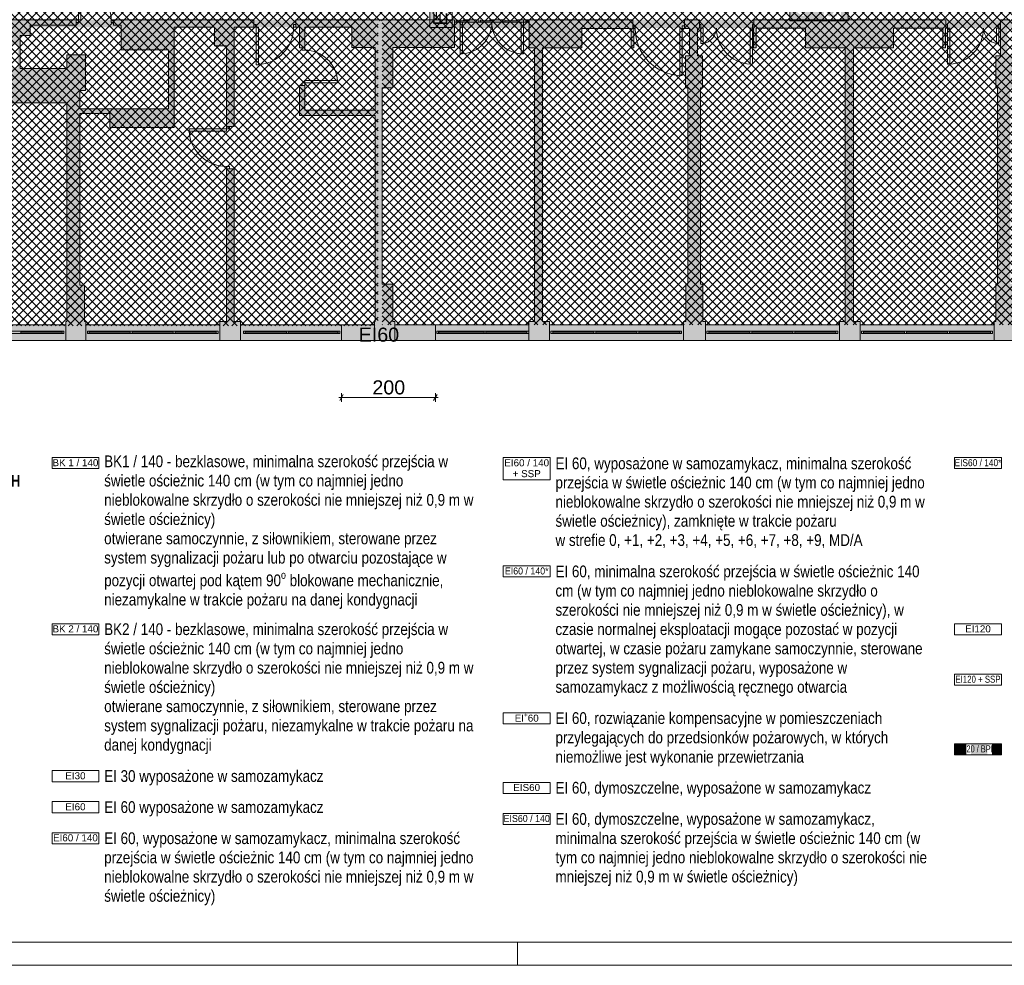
# Paper-space layout 'AP-07 STREFY POŻAROWE I EWAKUACJA - PIĘTRO 5' of a CAD drawing. Header units: millimetres. Extents: x 0 to 594, y 0 to 450.
# Tile 2 of 14: x 128 to 338, y 0 to 202. Entities that reach past the tile are written whole.
import ezdxf
from ezdxf.xclip import XClip

# ---------------------------------------------------------------- set-up
doc = ezdxf.new("R2010")
doc.units = ezdxf.units.MM
doc.header["$MEASUREMENT"] = 0
doc.header["$XCLIPFRAME"] = 0
doc.linetypes.add('PRZERYWANA', pattern=[5.64444, 2.82222, -2.82222])
for name, color, linetype, lineweight in [('A_Arkusz_Nr_pióra__1', 7, 'Continuous', 20), ('A_ewakuacja_Nr_pióra__4', 94, 'Continuous', 18), ('A_niewidoczne_Nr_pióra__1', 7, 'Continuous', 20), ('A_podkład_Nr_pióra__2', 8, 'Continuous', 13), ('A_ppoż proj_Nr_pióra__1', 7, 'Continuous', 20), ('A_ppoż proj_Nr_pióra__3', 30, 'Continuous', 13), ('A_ppoż proj_Nr_pióra__81', 2, 'Continuous', 5)]:
    doc.layers.add(name, color=color, linetype=linetype, lineweight=lineweight)
for name, color, linetype, lineweight, true_color in [('A_Arkusz_Nr_pióra__237', 7, 'Continuous', 5, 0x343434), ('A_ewakuacja_Nr_pióra__104', 7, 'Continuous', 5, 0x006532), ('A_podkład_Nr_pióra__254', 7, 'Continuous', 5, 0xfdfdfd), ('A_ppoż proj_Nr_pióra__21', 7, 'Continuous', 5, 0xfe9865), ('A_ppoż proj_Nr_pióra__70', 7, 'Continuous', 5, 0x65fe00), ('A_ppoż proj_Nr_pióra__71', 7, 'Continuous', 5, 0xcbfe65), ('A_wymiary_Nr_pióra__102', 7, 'Continuous', 5, 0x009832), ('A_wymiary_Nr_pióra__70', 7, 'Continuous', 5, 0x65fe00)]:
    doc.layers.add(name, color=color, linetype=linetype, lineweight=lineweight, true_color=true_color)
doc.layers.add('A_podrys', color=7, linetype='Continuous')
doc.styles.add('STYL_AUTOMATYCZNY_1', font='arial.ttf')
doc.styles.add('STYL_AUTOMATYCZNY_2', font='ARIALN.TTF')
doc.styles.add('STYL_AUTOMATYCZNY_4', font='arial.ttf')
doc.styles.add('STYL_AUTOMATYCZNY_5', font='ARIALN.TTF')
doc.styles.add('STYL_AUTOMATYCZNY_6', font='arial.ttf', dxfattribs={"width": 0.9})
doc.styles.add('STYL_AUTOMATYCZNY_7', font='arial.ttf', dxfattribs={"width": 0.75})
doc.styles.add('STYL_AUTOMATYCZNY_8', font='arial.ttf', dxfattribs={"width": 0.85})
doc.styles.add('STYL_AUTOMATYCZNY_9', font='arial.ttf', dxfattribs={"width": 0.8})
pattern_1 = [(45, (-1569.2778, -182.9554), (-0.9192388, 0.9192388), []), (135, (-1569.2778, -182.9554), (0.9192388, 0.9192388), [])]

# ---------------------------------------------------------------- blocks, each defined once
blk = doc.blocks.new('Rysunek_1_1', base_point=(-1569.28, -182.96))
at = {"layer": 'A_ewakuacja_Nr_pióra__104', "linetype": 'Continuous', "lineweight": 0, "true_color": 0x004c26}
h = blk.add_hatch(color=118, dxfattribs=at)
h.paths.add_polyline_path([(304.57, 207.16), (292.07, 207.16), (292.07, 201.41), (304.57, 201.41)])
h.paths.add_polyline_path([(299.32, 201.77), (299.32, 203.59), (299.77, 203.59), (300.21, 202.79, 0.414214), (300.62, 202.38), (302.05, 202.38), (302.49, 203.38, 1.14772), (302.16, 203.53), (301.77, 202.71), (301.11, 202.71), (301.6, 203.55), (301.7, 203.72, 0.230447), (301.66, 204.22), (302.21, 205.01), (303.2, 205.01, 0.304489), (303.55, 205.47), (301.9, 205.47), (301.3, 204.57), (300.78, 205.02), (300.92, 206.57), (300.43, 206.57), (300.3, 204.8), (300.98, 204), (300.52, 203.37), (300.22, 203.97), (299.32, 203.97), (299.32, 206.6), (303.04, 206.6), (303.04, 205.55), (303.77, 205.55, -0.24241), (303.3, 204.89), (303.04, 204.89), (303.04, 201.77)], flags=0)
h.paths.add_polyline_path([(297.27, 203.74), (294.15, 203.74), (295.45, 202.54), (294.52, 202.54), (292.77, 204.13), (294.52, 205.73), (295.43, 205.73), (294.15, 204.56), (297.27, 204.55)], flags=0)
at = {"layer": 'A_podkład_Nr_pióra__254', "linetype": 'Continuous', "lineweight": 5, "true_color": 0xfdfdfd}
h = blk.add_hatch(color=7, dxfattribs=at)
h.paths.add_polyline_path([(70.72, 133.27), (538.72, 133.27), (538.72, 136.57), (538.72, 199.87), (538.72, 202.87), (534.02, 202.87), (534.02, 201.67), (532.42, 201.67), (532.42, 199.87), (533.32, 199.87), (533.32, 136.57), (504.72, 136.57), (504.72, 137.27), (503.22, 137.27), (503.22, 159.77), (508.32, 159.77), (508.32, 166.27), (503.22, 166.27), (503.22, 178.37), (513.92, 178.37), (513.92, 181.47), (521.22, 181.47), (521.22, 199.87), (521.42, 199.87), (521.42, 201.67), (520.12, 201.67), (520.12, 199.87), (519.92, 199.87), (519.92, 182.77), (513.92, 182.77), (503.22, 182.77), (503.22, 195.67), (512.12, 195.67), (512.12, 201.67), (493.62, 201.67), (483.12, 201.67), (482.22, 201.67), (482.22, 195.67), (483.12, 195.67), (483.12, 199.77), (493.62, 199.77), (493.62, 195.67), (501.62, 195.67), (501.62, 137.27), (500.42, 137.27), (500.42, 136.57), (471.82, 136.57), (471.82, 137.27), (471.82, 145.07), (470.52, 145.07), (470.52, 186.87), (471.62, 186.87), (471.62, 193.67), (470.52, 193.67), (470.52, 199.87), (471.22, 199.87), (471.22, 201.67), (468.62, 201.67), (468.62, 199.87), (468.92, 199.87), (468.92, 193.67), (467.82, 193.67), (467.82, 186.87), (468.92, 186.87), (468.92, 145.07), (468.02, 145.07), (468.02, 137.27), (467.42, 137.27), (467.42, 136.57), (438.82, 136.57), (438.82, 137.27), (437.22, 137.27), (437.22, 195.67), (445.62, 195.67), (445.62, 199.87), (456.02, 199.87), (456.02, 195.67), (456.62, 195.67), (456.62, 199.87), (456.62, 201.67), (445.62, 201.67), (427.62, 201.67), (416.42, 201.67), (416.42, 199.87), (416.42, 195.67), (417.02, 195.67), (417.02, 199.87), (427.62, 199.87), (427.62, 195.67), (435.62, 195.67), (435.62, 137.27), (434.42, 137.27), (434.42, 136.57), (405.82, 136.57), (405.82, 137.27), (405.82, 145.27), (404.72, 145.27), (404.72, 186.87), (405.62, 186.87), (405.62, 193.67), (404.82, 193.67), (404.82, 199.87), (404.82, 201.67), (402.42, 201.67), (402.42, 199.87), (403.12, 199.87), (403.12, 193.67), (401.82, 193.67), (401.82, 186.87), (402.92, 186.87), (402.92, 175.97), (402.22, 175.97), (402.22, 174.97), (402.92, 174.97), (402.92, 145.27), (401.82, 145.27), (401.82, 137.27), (401.52, 137.27), (401.52, 136.57), (372.92, 136.57), (372.92, 137.27), (371.52, 137.27), (371.52, 174.97), (386.12, 174.97), (386.12, 179.27), (390.22, 179.27), (390.22, 174.97), (391.22, 174.97), (391.22, 175.97), (390.82, 175.97), (390.82, 179.87), (386.12, 179.87), (386.12, 180.07), (385.22, 180.07), (385.22, 175.97), (371.52, 175.97), (371.52, 195.67), (385.22, 195.67), (385.22, 187.07), (386.12, 187.07), (386.12, 195.67), (390.92, 195.67), (390.92, 199.87), (391.42, 199.87), (391.42, 201.67), (390.92, 201.67), (369.82, 201.67), (362.02, 201.67), (350.62, 201.67), (350.62, 199.87), (350.92, 199.87), (350.92, 195.57), (351.52, 195.57), (351.52, 199.87), (362.02, 199.87), (362.02, 195.57), (369.82, 195.57), (369.82, 137.27), (368.42, 137.27), (368.42, 136.57), (339.82, 136.57), (339.82, 137.27), (339.62, 137.27), (339.62, 145.27), (339.12, 145.27), (339.12, 187.17), (339.62, 187.17), (339.62, 193.97), (338.52, 193.97), (338.52, 199.87), (339.02, 199.87), (339.02, 201.67), (337.02, 201.67), (337.02, 199.87), (337.02, 193.97), (336.02, 193.97), (336.02, 187.17), (336.42, 187.17), (336.42, 145.27), (336.02, 145.27), (336.02, 137.27), (335.72, 137.27), (335.72, 136.57), (307.12, 136.57), (307.12, 137.27), (305.72, 137.27), (305.72, 195.67), (314.22, 195.67), (314.22, 199.87), (324.72, 199.87), (324.72, 195.67), (325.32, 195.67), (325.32, 199.87), (325.42, 199.87), (325.42, 201.67), (314.22, 201.67), (295.42, 201.67), (284.42, 201.67), (284.42, 199.87), (284.32, 199.87), (284.32, 195.67), (284.92, 195.67), (284.92, 199.87), (295.42, 199.87), (295.42, 195.67), (303.92, 195.67), (303.92, 137.27), (302.72, 137.27), (302.72, 136.57), (274.12, 136.57), (274.12, 137.27), (273.52, 137.27), (273.52, 145.27), (273.02, 145.27), (273.02, 187.17), (273.47, 187.17), (273.47, 193.97), (272.42, 193.97), (272.42, 199.87), (272.82, 199.87), (272.82, 201.67), (271.67, 201.67), (269.62, 201.67), (269.62, 199.77), (270.72, 199.77), (270.72, 193.97), (269.87, 193.97), (269.87, 187.17), (270.32, 187.17), (270.32, 145.27), (269.92, 145.27), (269.92, 137.27), (269.42, 137.27), (269.42, 136.57), (240.82, 136.57), (240.82, 137.27), (239.32, 137.27), (239.32, 195.67), (247.72, 195.67), (247.72, 199.77), (258.22, 199.77), (258.22, 195.67), (258.82, 195.67), (258.82, 199.77), (258.62, 199.77), (258.62, 201.67), (247.72, 201.67), (236.52, 201.67), (236.52, 195.67), (237.62, 195.67), (237.62, 137.27), (236.42, 137.27), (236.42, 136.57), (207.82, 136.57), (207.82, 137.27), (207.42, 137.27), (207.42, 145.27), (205.12, 145.27), (205.12, 187.17), (207.42, 187.17), (207.42, 195.77), (220.52, 195.77), (220.52, 201.67), (198.62, 201.67), (186.72, 201.67), (186.72, 200.07), (187.52, 200.07), (187.52, 195.67), (188.62, 195.67), (188.62, 200.07), (198.62, 200.07), (198.62, 195.77), (203.62, 195.77), (203.62, 187.17), (203.62, 182.37), (188.62, 182.37), (188.62, 187.67), (187.52, 187.67), (187.52, 181.27), (203.62, 181.27), (203.62, 145.27), (203.62, 137.27), (203.52, 137.27), (203.52, 136.57), (174.92, 136.57), (174.92, 137.27), (173.52, 137.27), (173.52, 169.87), (171.92, 169.87), (171.92, 137.27), (170.52, 137.27), (170.52, 136.57), (141.92, 136.57), (141.92, 137.27), (141.62, 137.27), (141.62, 145.07), (140.62, 145.07), (140.62, 181.67), (147.02, 181.67), (147.02, 178.67), (160.72, 178.67), (160.72, 195.27), (160.72, 200.07), (169.32, 200.07), (169.32, 196.07), (171.92, 196.07), (171.92, 178.87), (173.52, 178.87), (173.52, 200.07), (177.72, 200.07), (177.72, 201.67), (173.52, 201.67), (169.32, 201.67), (160.72, 201.67), (149.42, 201.67), (147.82, 201.67), (147.82, 200.47), (149.42, 200.47), (149.42, 195.27), (159.52, 195.27), (159.52, 182.67), (147.02, 182.67), (140.62, 182.67), (140.62, 186.57), (141.82, 186.57), (141.82, 194.17), (137.82, 194.17), (137.82, 191.27), (127.92, 191.27), (127.92, 196.37), (127.92, 198.27), (130.02, 198.27), (130.02, 200.47), (139.82, 200.47), (139.82, 201.67), (130.02, 201.67), (127.92, 201.67), (121.12, 201.67), (121.12, 196.37), (127.32, 196.37), (127.32, 191.27), (121.12, 191.27), (121.12, 183.97), (137.82, 183.97), (137.82, 145.07), (137.82, 137.27), (137.62, 137.27), (137.62, 136.57), (109.02, 136.57), (109.02, 137.27), (104.72, 137.27), (104.72, 136.57), (76.12, 136.57), (76.12, 164.67), (101.52, 164.67), (101.52, 195.87), (109.32, 195.87), (109.32, 200.07), (112.12, 200.07), (112.12, 201.67), (109.32, 201.67), (93.52, 201.67), (90.52, 201.67), (90.52, 200.07), (93.52, 200.07), (93.52, 195.87), (100.02, 195.87), (100.02, 166.27), (76.12, 166.27), (76.12, 200.07), (81.52, 200.07), (81.52, 201.67), (76.12, 201.67), (76.12, 202.87), (76.12, 224.57), (105.52, 224.57), (105.52, 221.77), (121.07, 221.77), (121.07, 224.57), (123.37, 224.57), (123.37, 226.47), (123.52, 226.47), (123.52, 227.07), (123.37, 227.07), (123.37, 227.77), (121.07, 227.77), (105.52, 227.77), (76.12, 227.77), (76.12, 228.02), (76.12, 257.47), (76.12, 260.57), (120.82, 260.57), (123.02, 260.57), (123.02, 261.27), (123.17, 261.27), (123.17, 261.87), (123.02, 261.87), (123.02, 264.27), (120.82, 264.27), (120.82, 266.97), (76.12, 266.97), (76.12, 293.47), (93.82, 293.47), (103.32, 293.47), (113.22, 293.47), (122.52, 293.47), (122.52, 295.17), (121.22, 295.17), (121.22, 301.87), (121.22, 308.47), (120.42, 308.47), (120.42, 301.87), (113.22, 301.87), (103.32, 301.87), (94.62, 301.87), (94.62, 312.23), (94.76, 312.37), (94.2, 312.94), (93.82, 312.56), (93.82, 301.87), (93.82, 295.17), (76.12, 295.17), (76.12, 351.77), (104.72, 351.77), (104.72, 351.07), (106.42, 351.07), (106.42, 320.87), (102.13, 320.87), (101.27, 320.01), (101.83, 319.44), (102.46, 320.07), (106.42, 320.07), (106.42, 318.47), (120.42, 318.47), (121.22, 319.27), (107.62, 319.27), (107.62, 351.07), (109.42, 351.07), (109.42, 351.77), (138.02, 351.77), (138.02, 341.47), (138.02, 326.67), (138.02, 301.57), (135.32, 301.57), (135.32, 295.17), (134.52, 295.17), (134.52, 293.47), (155.22, 293.47), (168.72, 293.47), (169.82, 293.47), (169.82, 286.07), (169.82, 281.47), (171.02, 281.47), (171.02, 286.07), (174.22, 286.07), (174.22, 293.47), (174.22, 300.87), (174.22, 302.82), (174.22, 315.42), (174.22, 351.07), (175.42, 351.07), (175.42, 355.07), (175.42, 356.17), (175.42, 357.77), (175.42, 364.12), (175.42, 372.08), (175.42, 382.62), (175.42, 383.07), (175.42, 383.87), (174.17, 383.87), (169.42, 383.87), (144.92, 383.87), (144.92, 388.37), (169.02, 388.37), (172.62, 388.37), (173.52, 388.37), (174.17, 388.37), (175.42, 388.37), (175.42, 389.62), (175.42, 396.67), (174.17, 396.67), (173.52, 396.67), (172.92, 396.67), (172.92, 390.87), (169.02, 390.87), (144.92, 390.87), (144.92, 413.87), (169.42, 413.87), (172.92, 413.87), (172.92, 412.37), (172.92, 411.57), (173.02, 411.57), (173.02, 410.47), (173.52, 410.47), (174.17, 410.47), (175.42, 410.47), (175.42, 412.37), (175.42, 415.12), (175.42, 418.17), (175.42, 419.77), (174.17, 419.77), (173.52, 419.77), (173.02, 419.77), (172.92, 419.77), (172.92, 418.17), (172.92, 416.37), (169.42, 416.37), (144.92, 416.37), (144.92, 439.37), (169.02, 439.37), (172.62, 439.37), (172.92, 439.37), (172.92, 433.57), (173.52, 433.57), (174.17, 433.57), (175.42, 433.57), (175.42, 439.37), (175.42, 440.62), (175.42, 441.87), (175.42, 443.37), (174.17, 443.37), (173.52, 443.37), (173.52, 442.57), (173.02, 442.57), (172.92, 442.57), (172.92, 441.87), (172.62, 441.87), (169.02, 441.87), (143.67, 441.87), (142.42, 441.87), (142.42, 440.62), (142.42, 415.12), (142.42, 389.62), (142.42, 382.62), (142.42, 381.37), (143.67, 381.37), (169.42, 381.37), (172.92, 381.37), (172.92, 372.08), (172.92, 368.36), (172.92, 364.12), (172.92, 356.17), (172.92, 355.07), (171.12, 355.07), (109.42, 355.07), (104.72, 355.07), (70.72, 355.07), (70.72, 260.57), (71.92, 260.57), (71.92, 257.47), (71.92, 228.02), (70.72, 228.02), (70.72, 202.87)])
h.paths.add_polyline_path([(113.22, 294.67), (103.32, 294.67), (103.32, 301.07), (113.22, 301.07)], flags=0)
h.paths.add_polyline_path([(140.22, 326.67), (140.02, 326.67), (140.02, 341.47), (142.12, 341.47), (142.12, 351.07), (142.52, 351.07), (142.52, 351.77), (171.12, 351.77), (171.12, 351.07), (172.12, 351.07), (172.12, 326.67), (171.32, 326.67), (171.32, 324.77), (172.12, 324.77), (172.12, 315.42), (172.12, 302.82), (172.12, 300.87), (168.72, 300.87), (168.72, 295.17), (155.22, 295.17), (155.22, 302.87), (140.22, 302.87), (140.22, 324.77), (142.92, 324.77), (154.52, 324.77), (161.32, 324.77), (161.32, 326.67), (154.52, 326.67), (142.92, 326.67)], flags=0)
at = {"layer": 'A_ppoż proj_Nr_pióra__21', "linetype": 'Continuous', "lineweight": 5, "true_color": 0xfe9865}
h = blk.add_hatch(dxfattribs=at)
h.set_pattern_fill('bloczki_betonowe_0001', color=21, style=0, pattern_type=2)
h.set_pattern_definition(pattern_1)
h.paths.add_polyline_path([(204.57, 266.67), (215.02, 266.67), (215.02, 266.87), (245.62, 266.87), (245.62, 221.87), (215.92, 221.87), (215.92, 201.42), (205.12, 201.42), (205.12, 136.57), (534.02, 136.57), (534.02, 227.57), (469.52, 227.57), (469.52, 260.57), (533.32, 260.57), (533.32, 351.77), (204.57, 351.77)])
at = {"layer": 'A_ppoż proj_Nr_pióra__3', "linetype": 'Continuous', "lineweight": 0, "true_color": 0x3f2000}
for points in [[(215.32, 222.07), (215.32, 201.67), (216.82, 201.67), (216.82, 222.07)], [(203.62, 201.67), (203.62, 136.57), (205.12, 136.57), (205.12, 201.67)], [(216.82, 201.67), (205.12, 201.67), (205.12, 199.87), (216.82, 199.87)]]:
    blk.add_hatch(color=38, dxfattribs=at).paths.add_polyline_path(points)
at = {"layer": 'A_ppoż proj_Nr_pióra__70', "linetype": 'Continuous', "lineweight": 0, "true_color": 0x193f00}
blk.add_hatch(color=88, dxfattribs=at).paths.add_polyline_path([(196.47, 136.57), (196.47, 133.27), (216.47, 133.27), (216.47, 136.57)])
at = {"layer": 'A_ppoż proj_Nr_pióra__71', "linetype": 'Continuous', "lineweight": 5, "true_color": 0xcbfe65}
h = blk.add_hatch(dxfattribs=at)
h.set_pattern_fill('bloczki_betonowe_0001', color=71, style=0, pattern_type=2)
h.set_pattern_definition(pattern_1)
h.paths.add_polyline_path([(75.78, 224.57), (75.78, 136.39), (204.28, 136.39), (204.28, 201.42), (215.02, 201.42), (215.02, 265.17), (204.02, 265.17), (204.02, 355.07), (211.17, 355.07), (211.17, 439.37), (172.83, 439.37), (172.83, 351.77), (76.12, 351.77), (76.12, 264.27), (141.82, 264.27), (141.82, 259.57), (165.57, 259.57), (165.57, 229.27), (141.92, 229.27), (141.92, 224.57)])
at = {"layer": 'A_ppoż proj_Nr_pióra__81', "linetype": 'Continuous', "lineweight": 0, "true_color": 0x3f3f00}
for points in [[(70.72, 201.7), (70.72, 200.07), (203.62, 200.07), (203.62, 201.7)], [(216.82, 199.87), (538.72, 199.87), (538.72, 201.67), (216.82, 201.67)]]:
    blk.add_hatch(color=48, dxfattribs=at).paths.add_polyline_path(points)
at = {"layer": 'A_ewakuacja_Nr_pióra__4', "color": 94, "linetype": 'Continuous', "lineweight": 18, "flags": 128}
blk.add_lwpolyline([(292.07, 201.41), (304.57, 201.41), (304.57, 207.16), (292.07, 207.16)], close=True, dxfattribs=at)
at = {"layer": 'A_podkład_Nr_pióra__2', "color": 8, "linetype": 'Continuous', "lineweight": 13}
for p, q in [((215.32, 201.67), (215.32, 222.07)), ((216.72, 201.67), (216.72, 222.07)), ((140.32, 208.67), (140.32, 201.07)), ((140.82, 201.67), (140.82, 208.67)), ((140.82, 201.67), (121.12, 201.67)), ((130.02, 198.27), (130.02, 200.47)), ((130.02, 200.47), (139.82, 200.47)), ((139.82, 201.67), (139.82, 200.47)), ((140.32, 201.07), (139.82, 201.07)), ((177.72, 201.67), (147.32, 201.67)), ((147.32, 201.67), (147.32, 201.07)), ((147.32, 201.07), (147.82, 201.07)), ((147.82, 201.67), (147.82, 200.47)), ((147.82, 200.47), (149.42, 200.47)), ((149.42, 200.47), (149.42, 195.27)), ((160.72, 178.67), (160.72, 200.07)), ((160.72, 200.07), (169.32, 200.07)), ((169.32, 200.07), (169.32, 196.07)), ((173.52, 178.87), (173.52, 200.07)), ((173.52, 200.07), (177.72, 200.07)), ((177.72, 201.67), (177.72, 200.07)), ((178.22, 200.67), (177.72, 200.67)), ((177.84, 200.07), (178.72, 200.07)), ((178.22, 192.07), (178.22, 200.67)), ((178.72, 200.07), (178.72, 192.07)), ((186.22, 200.07), (186.22, 200.67)), ((186.22, 200.67), (186.72, 200.67)), ((186.22, 200.07), (187.52, 200.07)), ((186.72, 201.67), (186.72, 200.07)), ((220.52, 201.67), (186.72, 201.67)), ((187.52, 200.07), (187.52, 195.67)), ((188.62, 195.17), (188.62, 200.07)), ((188.62, 200.07), (198.62, 200.07)), ((198.62, 200.07), (198.62, 195.77)), ((220.52, 195.77), (220.52, 201.12)), ((220.52, 201.12), (236.52, 201.12)), ((221.27, 201.67), (221.27, 201.12)), ((221.77, 194.37), (221.77, 201.67)), ((222.27, 201.12), (222.27, 194.37)), ((234.77, 201.12), (234.77, 194.37)), ((235.27, 194.37), (235.27, 201.67)), ((235.77, 201.67), (235.77, 201.12)), ((258.62, 201.67), (236.52, 201.67)), ((236.52, 201.12), (236.52, 195.67)), ((247.72, 195.67), (247.72, 199.77)), ((247.72, 199.77), (258.22, 199.77)), ((258.22, 199.77), (258.22, 195.67)), ((258.62, 201.67), (258.62, 199.77)), ((259.12, 200.37), (258.62, 200.37)), ((258.62, 199.77), (259.12, 199.77)), ((258.82, 195.67), (258.82, 199.77)), ((259.12, 199.77), (259.12, 200.37)), ((270.72, 199.77), (268.62, 199.77)), ((268.62, 199.77), (268.62, 189.77)), ((269.12, 189.77), (269.12, 200.37)), ((269.12, 200.37), (269.62, 200.37)), ((272.82, 201.67), (269.62, 201.67)), ((269.62, 201.67), (269.62, 199.77)), ((270.72, 199.77), (270.72, 193.97)), ((272.42, 199.87), (273.62, 199.87)), ((272.42, 193.97), (272.42, 199.87)), ((272.82, 201.67), (272.82, 199.87)), ((273.12, 200.67), (272.82, 200.67)), ((273.12, 196.57), (273.12, 200.67)), ((273.62, 199.87), (273.62, 196.57)), ((284.42, 199.87), (283.62, 199.87)), ((283.62, 199.87), (283.62, 192.17)), ((284.12, 192.17), (284.12, 200.67)), ((284.12, 200.67), (284.42, 200.67)), ((284.32, 199.87), (284.32, 195.67)), ((284.42, 201.67), (284.42, 199.87)), ((325.42, 201.67), (284.42, 201.67)), ((284.92, 195.67), (284.92, 199.87)), ((284.92, 199.87), (295.42, 199.87)), ((295.42, 199.87), (295.42, 195.67)), ((314.22, 195.67), (314.22, 199.87)), ((314.22, 199.87), (324.72, 199.87)), ((324.72, 199.87), (324.72, 195.67)), ((325.32, 195.67), (325.32, 199.87)), ((325.32, 199.87), (326.22, 199.87)), ((325.42, 201.67), (325.42, 199.87)), ((325.72, 200.67), (325.42, 200.67)), ((325.72, 192.17), (325.72, 200.67)), ((326.22, 199.87), (326.22, 192.17)), ((337.02, 199.87), (336.22, 199.87)), ((336.22, 199.87), (336.22, 196.57)), ((336.72, 196.57), (336.72, 200.67)), ((336.72, 200.67), (337.02, 200.67)), ((337.02, 201.67), (337.02, 193.97)), ((339.02, 201.67), (337.02, 201.67)), ((127.92, 198.27), (130.02, 198.27)), ((127.92, 191.27), (127.92, 198.27)), ((169.32, 196.07), (171.92, 196.07)), ((171.92, 196.07), (171.92, 177.87)), ((188.62, 195.67), (187.52, 195.67)), ((188.02, 195.17), (188.02, 195.67)), ((198.62, 195.77), (203.62, 195.77)), ((203.62, 195.77), (203.62, 182.37)), ((207.42, 195.77), (220.52, 195.77)), ((207.42, 187.17), (207.42, 195.77)), ((236.52, 195.67), (237.62, 195.67)), ((237.62, 195.67), (237.62, 137.27)), ((239.32, 137.27), (239.32, 195.67)), ((239.32, 195.67), (247.72, 195.67)), ((258.22, 195.67), (258.82, 195.67)), ((273.12, 196.57), (273.62, 196.57)), ((284.32, 195.67), (284.92, 195.67)), ((295.42, 195.67), (303.92, 195.67)), ((303.92, 195.67), (303.92, 137.27)), ((305.72, 137.27), (305.72, 195.67)), ((305.72, 195.67), (314.22, 195.67)), ((324.72, 195.67), (325.32, 195.67)), ((336.72, 196.57), (336.22, 196.57)), ((141.82, 194.17), (137.82, 194.17)), ((137.82, 194.17), (137.82, 191.27)), ((141.82, 186.57), (141.82, 194.17)), ((149.42, 195.27), (159.52, 195.27)), ((159.52, 195.27), (159.52, 182.67)), ((188.62, 195.17), (188.02, 195.17)), ((221.77, 194.37), (222.27, 194.37)), ((235.27, 194.37), (234.77, 194.37)), ((269.87, 193.97), (269.87, 187.17)), ((270.72, 193.97), (269.87, 193.97)), ((273.47, 193.97), (272.42, 193.97)), ((273.47, 187.17), (273.47, 193.97)), ((336.02, 193.97), (336.02, 187.17)), ((337.02, 193.97), (336.02, 193.97)), ((137.82, 191.27), (127.92, 191.27)), ((178.22, 192.07), (178.72, 192.07)), ((284.12, 192.17), (283.62, 192.17)), ((325.72, 192.17), (326.22, 192.17)), ((269.12, 189.77), (268.62, 189.77)), ((188.62, 187.67), (187.52, 187.67)), ((187.52, 187.67), (187.52, 181.27)), ((195.62, 188.17), (188.02, 188.17)), ((188.02, 188.17), (188.02, 187.67)), ((188.62, 182.37), (188.62, 188.67)), ((188.62, 188.67), (195.62, 188.67)), ((195.62, 188.17), (195.62, 188.67)), ((205.12, 145.27), (205.12, 187.17)), ((205.12, 187.17), (207.42, 187.17)), ((269.87, 187.17), (270.32, 187.17)), ((270.32, 187.17), (270.32, 145.27)), ((273.02, 145.27), (273.02, 187.17)), ((273.02, 187.17), (273.47, 187.17)), ((336.02, 187.17), (336.42, 187.17)), ((336.42, 187.17), (336.42, 145.27)), ((140.62, 182.67), (140.62, 186.57)), ((140.62, 186.57), (141.82, 186.57)), ((121.12, 183.97), (137.82, 183.97)), ((137.82, 183.97), (137.82, 137.27)), ((159.52, 182.67), (140.62, 182.67)), ((140.62, 181.67), (147.02, 181.67)), ((140.62, 145.07), (140.62, 181.67)), ((147.02, 181.67), (147.02, 178.67)), ((187.52, 181.27), (203.62, 181.27)), ((203.62, 182.37), (188.62, 182.37)), ((203.62, 181.27), (203.62, 137.27)), ((147.02, 178.67), (160.72, 178.67)), ((171.92, 178.87), (173.52, 178.87)), ((172.52, 178.37), (172.52, 178.87)), ((163.92, 178.37), (172.52, 178.37)), ((163.92, 178.37), (163.92, 177.87)), ((171.92, 177.87), (163.92, 177.87)), ((171.92, 170.37), (171.92, 137.27)), ((171.92, 170.37), (172.52, 170.37)), ((172.52, 170.37), (172.52, 169.87)), ((171.92, 169.87), (173.52, 169.87)), ((173.52, 137.27), (173.52, 169.87)), ((141.62, 145.07), (140.62, 145.07)), ((141.62, 137.27), (141.62, 145.07)), ((207.42, 145.27), (205.12, 145.27)), ((207.42, 137.27), (207.42, 145.27)), ((269.92, 145.27), (269.92, 137.27)), ((270.32, 145.27), (269.92, 145.27)), ((273.52, 145.27), (273.02, 145.27)), ((273.52, 137.27), (273.52, 145.27)), ((336.02, 145.27), (336.02, 137.27)), ((336.42, 145.27), (336.02, 145.27)), ((137.62, 136.57), (109.02, 136.57)), ((137.82, 137.27), (137.62, 137.27)), ((137.62, 137.27), (137.62, 133.27)), ((141.92, 137.27), (141.62, 137.27)), ((141.92, 133.27), (141.92, 137.27)), ((170.52, 136.57), (141.92, 136.57)), ((171.92, 137.27), (170.52, 137.27)), ((170.52, 137.27), (170.52, 133.27)), ((174.92, 137.27), (173.52, 137.27)), ((174.92, 133.27), (174.92, 137.27)), ((203.52, 136.57), (174.92, 136.57)), ((196.47, 133.27), (196.47, 136.57)), ((203.62, 137.27), (203.52, 137.27)), ((203.52, 137.27), (203.52, 133.27)), ((207.82, 137.27), (207.42, 137.27)), ((207.82, 133.27), (207.82, 137.27)), ((236.42, 136.57), (207.82, 136.57)), ((216.47, 136.57), (216.47, 133.27)), ((237.62, 137.27), (236.42, 137.27)), ((236.42, 137.27), (236.42, 133.27)), ((240.82, 137.27), (239.32, 137.27)), ((240.82, 133.27), (240.82, 137.27)), ((269.42, 136.57), (240.82, 136.57)), ((269.92, 137.27), (269.42, 137.27)), ((269.42, 137.27), (269.42, 133.27)), ((274.12, 137.27), (273.52, 137.27)), ((274.12, 133.27), (274.12, 137.27)), ((302.72, 136.57), (274.12, 136.57)), ((303.92, 137.27), (302.72, 137.27)), ((302.72, 137.27), (302.72, 133.27)), ((307.12, 137.27), (305.72, 137.27)), ((307.12, 133.27), (307.12, 137.27)), ((335.72, 136.57), (307.12, 136.57)), ((336.02, 137.27), (335.72, 137.27)), ((335.72, 137.27), (335.72, 133.27)), ((109.32, 135.27), (137.22, 135.27)), ((137.22, 134.77), (109.32, 134.77)), ((128.05, 134.77), (128.05, 135.27)), ((128.05, 135.02), (136.82, 135.02)), ((136.82, 134.77), (136.82, 135.27)), ((137.22, 135.27), (137.22, 134.77)), ((142.22, 135.27), (170.12, 135.27)), ((142.22, 134.77), (142.22, 135.27)), ((170.12, 134.77), (142.22, 134.77)), ((142.62, 134.77), (142.62, 135.27)), ((142.62, 135.02), (151.39, 135.02)), ((151.39, 134.77), (151.39, 135.27)), ((151.79, 134.77), (151.79, 135.27)), ((151.79, 135.02), (160.55, 135.02)), ((160.55, 134.77), (160.55, 135.27)), ((160.95, 134.77), (160.95, 135.27)), ((160.95, 135.02), (169.72, 135.02)), ((169.72, 134.77), (169.72, 135.27)), ((170.12, 135.27), (170.12, 134.77)), ((175.52, 135.27), (196.09, 135.27)), ((175.52, 134.77), (175.52, 135.27)), ((196.09, 134.77), (175.52, 134.77)), ((175.92, 134.77), (175.92, 135.27)), ((175.92, 135.02), (184.69, 135.02)), ((184.69, 134.77), (184.69, 135.27)), ((185.09, 134.77), (185.09, 135.27)), ((185.09, 135.02), (195.7, 135.02)), ((195.69, 134.77), (195.69, 135.27)), ((195.7, 134.77), (195.7, 135.27)), ((196.09, 135.27), (196.09, 134.77)), ((196.1, 134.77), (196.1, 135.27)), ((216.76, 134.77), (216.76, 135.27)), ((216.78, 135.27), (236.42, 135.27)), ((216.78, 134.77), (216.78, 135.27)), ((236.42, 134.77), (216.78, 134.77)), ((217.16, 134.77), (217.16, 135.27)), ((217.16, 135.02), (226.85, 135.02)), ((217.18, 134.77), (217.18, 135.27)), ((226.85, 134.77), (226.85, 135.27)), ((227.25, 134.77), (227.25, 135.27)), ((227.25, 135.02), (236.02, 135.02)), ((236.02, 134.77), (236.02, 135.27)), ((236.42, 135.27), (236.42, 134.77)), ((241.12, 135.27), (269.02, 135.27)), ((241.12, 134.77), (241.12, 135.27)), ((269.02, 134.77), (241.12, 134.77)), ((241.52, 134.77), (241.52, 135.27)), ((241.52, 135.02), (250.29, 135.02)), ((250.29, 134.77), (250.29, 135.27)), ((250.69, 134.77), (250.69, 135.27)), ((250.69, 135.02), (259.45, 135.02)), ((259.45, 134.77), (259.45, 135.27)), ((259.85, 134.77), (259.85, 135.27)), ((259.85, 135.02), (268.62, 135.02)), ((268.62, 134.77), (268.62, 135.27)), ((269.02, 135.27), (269.02, 134.77)), ((274.42, 135.27), (302.32, 135.27)), ((274.42, 134.77), (274.42, 135.27)), ((302.32, 134.77), (274.42, 134.77)), ((274.82, 134.77), (274.82, 135.27)), ((274.82, 135.02), (283.59, 135.02)), ((283.59, 134.77), (283.59, 135.27)), ((283.99, 134.77), (283.99, 135.27)), ((283.99, 135.02), (292.75, 135.02)), ((292.75, 134.77), (292.75, 135.27)), ((293.15, 134.77), (293.15, 135.27)), ((293.15, 135.02), (301.92, 135.02)), ((301.92, 134.77), (301.92, 135.27)), ((302.32, 135.27), (302.32, 134.77)), ((307.42, 135.27), (335.32, 135.27)), ((307.42, 134.77), (307.42, 135.27)), ((335.32, 134.77), (307.42, 134.77)), ((307.82, 134.77), (307.82, 135.27)), ((307.82, 135.02), (316.59, 135.02)), ((316.59, 134.77), (316.59, 135.27)), ((316.99, 134.77), (316.99, 135.27)), ((316.99, 135.02), (325.75, 135.02)), ((325.75, 134.77), (325.75, 135.27)), ((326.15, 134.77), (326.15, 135.27)), ((326.15, 135.02), (334.92, 135.02)), ((334.92, 134.77), (334.92, 135.27)), ((335.32, 135.27), (335.32, 134.77)), ((70.72, 133.27), (538.72, 133.27))]:
    blk.add_line(p, q, dxfattribs=at)
at = {"layer": 'A_podkład_Nr_pióra__2', "color": 8, "linetype": 'PRZERYWANA', "lineweight": 13}
for p, q in [((236.52, 201.67), (220.52, 201.67)), ((220.52, 201.67), (220.52, 201.17)), ((220.52, 201.17), (236.52, 201.17)), ((220.92, 201.67), (220.92, 201.17)), ((220.92, 201.42), (225.72, 201.42)), ((225.72, 201.67), (225.72, 201.17)), ((226.12, 201.67), (226.12, 201.17)), ((226.12, 201.42), (230.92, 201.42)), ((230.92, 201.67), (230.92, 201.17)), ((231.32, 201.67), (231.32, 201.17)), ((231.32, 201.42), (236.12, 201.42)), ((236.12, 201.67), (236.12, 201.17)), ((236.52, 201.17), (236.52, 201.67))]:
    blk.add_line(p, q, dxfattribs=at)
at = {"layer": 'A_podkład_Nr_pióra__2', "color": 8, "linetype": 'Continuous', "lineweight": 13}
for centre, radius, start, end in [((140.32, 201.67), 7, 0, 86.3666), ((178.22, 200.07), 8, 273.1802, 0), ((221.77, 201.12), 6.75, 273.7676, 0), ((235.27, 201.12), 6.75, 180, 266.2324), ((269.12, 199.77), 10, 180, 267.4549), ((273.12, 199.87), 3.3, 277.6714, 0), ((284.12, 199.87), 7.7, 180, 266.6961), ((325.72, 199.87), 7.7, 273.3039, 0), ((336.72, 199.87), 3.3, 180, 262.3286), ((188.62, 188.17), 7, 3.6334, 90), ((171.92, 178.37), 8, 183.1802, 270)]:
    blk.add_arc(centre, radius, start, end, dxfattribs=at)
at = {"layer": 'A_ppoż proj_Nr_pióra__1', "color": 7, "linetype": 'Continuous', "lineweight": 20}
for p, q in [((215.32, 224.27), (215.32, 200.04)), ((220.03, 200.04), (220.03, 224.27)), ((215.32, 200.04), (220.03, 200.04))]:
    blk.add_line(p, q, dxfattribs=at)
at = {"layer": 'A_wymiary_Nr_pióra__102', "color": 104, "linetype": 'Continuous', "lineweight": 5, "true_color": 0x009832}
for p, q in [((196.47, 120.17), (196.47, 122.04)), ((216.47, 120.17), (216.47, 122.04)), ((195.86, 121.11), (196.47, 121.11)), ((196.47, 121.11), (216.47, 121.11)), ((216.47, 121.11), (217.08, 121.11))]:
    blk.add_line(p, q, dxfattribs=at)
at = {"layer": 'A_wymiary_Nr_pióra__70', "color": 70, "linetype": 'Continuous', "lineweight": 5, "true_color": 0x65fe00}
for p, q in [((196.83, 121.73), (196.11, 120.48)), ((216.11, 120.48), (216.83, 121.73))]:
    blk.add_line(p, q, dxfattribs=at)
at = {"layer": 'A_ppoż proj_Nr_pióra__1', "color": 7, "linetype": 'Continuous', "lineweight": 20, "insert": (217.53, 212.15), "char_height": 3, "attachment_point": 5, "rotation": 90, "style": 'STYL_AUTOMATYCZNY_1'}
blk.add_mtext('\\A1;{\\pqc;\\fArial|b0|i0|c238|p0;\\W1.000000;EIS60 / 140*}', dxfattribs=at)
at = {"layer": 'A_ppoż proj_Nr_pióra__1', "color": 7, "linetype": 'Continuous', "lineweight": 20, "insert": (204.43, 134.48), "char_height": 3, "attachment_point": 5, "style": 'STYL_AUTOMATYCZNY_1'}
blk.add_mtext('\\A1;{\\pqc;\\fArial|b0|i0|c238|p0;\\W1.000000;EI60}', dxfattribs=at)
at = {"layer": 'A_wymiary_Nr_pióra__70', "color": 70, "linetype": 'Continuous', "lineweight": 5, "true_color": 0x65fe00, "insert": (203.04, 121.71), "char_height": 3, "width": 6.8645, "attachment_point": 7, "style": 'STYL_AUTOMATYCZNY_4'}
blk.add_mtext('\\A1;{\\pql;\\fArial|b0|i0|c238|p0;\\W1.000000;200}', dxfattribs=at)

psp = doc.layouts.new('AP-07 STREFY POŻAROWE I EWAKUACJA - PIĘTRO 5')

# ---------------------------------------------------------------- hatches: boundary and pattern name
at = {"layer": 'A_ppoż proj_Nr_pióra__3', "linetype": 'Continuous', "lineweight": 0, "true_color": 0x3f2000}
for points in [[(327.25, 44.9), (329.73, 44.9), (329.73, 47.26), (327.25, 47.26)], [(330.73, 44.9), (334.23, 44.9), (334.23, 47.26), (330.73, 47.26)], [(335.23, 44.9), (337.23, 44.9), (337.23, 47.26), (335.23, 47.26)]]:
    psp.add_hatch(color=38, dxfattribs=at).paths.add_polyline_path(points)

# ---------------------------------------------------------------- linework, layer by layer
at = {"layer": 'A_Arkusz_Nr_pióra__1', "color": 7, "linetype": 'Continuous', "lineweight": 20}
psp.add_line((589.1, 4.9), (29.9, 4.9), dxfattribs=at)
at = {"layer": 'A_Arkusz_Nr_pióra__1', "color": 7, "linetype": 'Continuous', "lineweight": 20, "flags": 128}
psp.add_lwpolyline([(0, 450), (594, 450), (594, 0), (0, 0)], close=True, dxfattribs=at)
at = {"layer": 'A_Arkusz_Nr_pióra__237', "color": 250, "linetype": 'Continuous', "lineweight": 5, "true_color": 0x343434}
psp.add_line((234, 0), (234, 4.9), dxfattribs=at)
at = {"layer": 'A_ppoż proj_Nr_pióra__1', "color": 7, "linetype": 'Continuous', "lineweight": 20, "flags": 128}
for points in [[(134.68, 108.29), (144.67, 108.29), (144.67, 105.93), (134.68, 105.93)], [(230.97, 108.29), (240.95, 108.29), (240.95, 103.57), (230.97, 103.57)], [(327.25, 108.29), (337.23, 108.29), (337.23, 105.93), (327.25, 105.93)], [(230.97, 85.2), (240.95, 85.2), (240.95, 82.84), (230.97, 82.84)], [(134.68, 72.84), (144.67, 72.84), (144.67, 70.49), (134.68, 70.49)], [(327.25, 72.84), (337.23, 72.84), (337.23, 70.49), (327.25, 70.49)], [(327.25, 62.11), (337.23, 62.11), (337.23, 59.75), (327.25, 59.75)], [(230.97, 53.87), (240.95, 53.87), (240.95, 51.52), (230.97, 51.52)], [(327.25, 47.26), (337.23, 47.26), (337.23, 44.9), (327.25, 44.9)], [(134.68, 41.52), (144.67, 41.52), (144.67, 39.16), (134.68, 39.16)], [(230.97, 39.02), (240.95, 39.02), (240.95, 36.66), (230.97, 36.66)], [(134.68, 34.9), (144.67, 34.9), (144.67, 32.55), (134.68, 32.55)], [(230.97, 32.4), (240.95, 32.4), (240.95, 30.05), (230.97, 30.05)], [(134.68, 28.28), (144.67, 28.28), (144.67, 25.93), (134.68, 25.93)]]:
    psp.add_lwpolyline(points, close=True, dxfattribs=at)

# ---------------------------------------------------------------- texts
at = {"layer": 'A_niewidoczne_Nr_pióra__1', "color": 7, "linetype": 'Continuous', "lineweight": 20, "char_height": 2.5, "width": 79.714, "attachment_point": 4, "style": 'STYL_AUTOMATYCZNY_2'}
for s, insert, line_spacing_factor in [('\\A1;{\\pql;\\fArial Narrow|b0|i0|c238|p0;\\W1.000000;BK1 / 140 - bezklasowe, minimalna szerokość przejścia w świetle ościeżnic 140 cm (w tym co najmniej jedno nieblokowalne skrzydło o szerokości nie mniejszej niż 0,9 m w świetle ościeżnicy)\\P\\pql;\\fArial Narrow|b0|i0|c238|p0;\\W1.000000;otwierane samoczynnie, z siłownikiem, sterowane przez system sygnalizacji pożaru lub po otwarciu pozostające w pozycji otwartej pod kątem 90\\fArial Narrow|b0|i0|c238|p0;\\W1.000000;\\A1{\\H.66x;\\So^  ;}\\fArial Narrow|b0|i0|c238|p0;\\W1.000000; blokowane mechanicznie, niezamykalne w trakcie pożaru na danej kondygnacji}', (145.81, 92.36), 0.985747), ('\\A1;{\\pql;\\fArial Narrow|b0|i0|c238|p0;\\W1.000000;EI 60, wyposażone w samozamykacz, minimalna szerokość przejścia w świetle ościeżnic 140 cm (w tym co najmniej jedno nieblokowalne skrzydło o szerokości nie mniejszej niż 0,9 m w świetle ościeżnicy), zamknięte w trakcie pożaru \\P\\pql;\\fArial Narrow|b0|i0|c238|p0;\\W1.000000;w strefie 0, +1, +2, +3, +4, +5, +6, +7, +8, +9, MD/A}', (242.1, 98.64), 0.98157), ('\\A1;{\\pql;\\fArial Narrow|b0|i0|c238|p0;\\W1.000000;EI 60, minimalna szerokość przejścia w świetle ościeżnic 140 cm (w tym co najmniej jedno nieblokowalne skrzydło o szerokości nie mniejszej niż 0,9 m w świetle ościeżnicy), w czasie normalnej eksploatacji mogące pozostać w pozycji otwartej, w czasie pożaru zamykane samoczynnie, sterowane przez system sygnalizacji pożaru, wyposażone w samozamykacz z możliwością ręcznego otwarcia}', (242.1, 71.31), 0.985068), ('\\A1;{\\pql;\\fArial Narrow|b0|i0|c238|p0;\\W1.000000;BK2 / 140 - bezklasowe, minimalna szerokość przejścia w świetle ościeżnic 140 cm (w tym co najmniej jedno nieblokowalne skrzydło o szerokości nie mniejszej niż 0,9 m w świetle ościeżnicy)\\P\\pql;\\fArial Narrow|b0|i0|c238|p0;\\W1.000000;otwierane samoczynnie, z siłownikiem, sterowane przez system sygnalizacji pożaru, niezamykalne w trakcie pożaru na danej kondygnacji}', (145.81, 58.98), 0.985728), ('\\A1;{\\pql;\\fArial Narrow|b0|i0|c238|p0;\\W1.000000;EI 60, rozwiązanie kompensacyjne w pomieszczeniach przylegających do przedsionków pożarowych, w których niemożliwe jest wykonanie przewietrzania}', (242.1, 48.22), 0.990764), ('\\A1;{\\pql;\\fArial Narrow|b0|i0|c238|p0;\\W1.000000;EI 60, dymoszczelne, wyposażone w samozamykacz, minimalna szerokość przejścia w świetle ościeżnic 140 cm (w tym co najmniej jedno nieblokowalne skrzydło o szerokości nie mniejszej niż 0,9 m w świetle ościeżnicy)}', (242.1, 24.69), 0.983216), ('\\A1;{\\pql;\\fArial Narrow|b0|i0|c238|p0;\\W1.000000;EI 60, wyposażone w samozamykacz, minimalna szerokość przejścia w świetle ościeżnic 140 cm (w tym co najmniej jedno nieblokowalne skrzydło o szerokości nie mniejszej niż 0,9 m w świetle ościeżnicy)}', (145.81, 20.58), 0.983094)]:
    psp.add_mtext(s, dxfattribs=dict(at, insert=insert, line_spacing_factor=line_spacing_factor))
at = {"layer": 'A_niewidoczne_Nr_pióra__1', "color": 7, "linetype": 'Continuous', "lineweight": 20, "insert": (37.9, 105.06), "char_height": 2.5, "attachment_point": 4, "line_spacing_factor": 0.854756, "style": 'STYL_AUTOMATYCZNY_5'}
psp.add_mtext('\\A1;{\\pql;\\fArial Narrow|b1|i0|c238|p0;\\L\\W1.000000;\\LLEGENDA:\\P\\pql;\\fArial Narrow|b1|i0|c238|p0;\\l\\W1.000000;\\lKLASA ODPORNOŚCI OGNIOWEJ ELEMENTÓW BUDOWLANYCH}', dxfattribs=at)
at = {"layer": 'A_niewidoczne_Nr_pióra__1', "color": 7, "linetype": 'Continuous', "lineweight": 20, "char_height": 2.5, "attachment_point": 4, "style": 'STYL_AUTOMATYCZNY_2'}
for s, insert in [('\\A1;{\\pql;\\fArial Narrow|b0|i0|c238|p0;\\W1.000000;EI 30 wyposażone w samozamykacz}', (145.81, 39.99)), ('\\A1;{\\pql;\\fArial Narrow|b0|i0|c238|p0;\\W1.000000;EI 60, dymoszczelne, wyposażone w samozamykacz}', (242.1, 37.49)), ('\\A1;{\\pql;\\fArial Narrow|b0|i0|c238|p0;\\W1.000000;EI 60 wyposażone w samozamykacz}', (145.81, 33.37))]:
    psp.add_mtext(s, dxfattribs=dict(at, insert=insert))
at = {"layer": 'A_ppoż proj_Nr_pióra__1', "color": 7, "linetype": 'Continuous', "lineweight": 20, "char_height": 1.5, "attachment_point": 5}
for s, insert, style in [('\\A1;{\\pqc;\\fArial|b0|i0|c238|p0;\\W1.000000;BK 1 / 140}', (139.68, 107.18), 'STYL_AUTOMATYCZNY_1'), ('\\A1;{\\pqc;\\fArial|b0|i0|c238|p0;\\W0.850000;EIS60 / 140*}', (332.24, 107.18), 'STYL_AUTOMATYCZNY_8'), ('\\A1;{\\pqc;\\fArial|b0|i0|c238|p0;\\W0.900000;EI60 / 140*}', (235.96, 84.09), 'STYL_AUTOMATYCZNY_6'), ('\\A1;{\\pqc;\\fArial|b0|i0|c238|p0;\\W1.000000;BK 2 / 140}', (139.68, 71.74), 'STYL_AUTOMATYCZNY_1'), ('\\A1;{\\pqc;\\fArial|b0|i0|c238|p0;\\W1.000000;EI120}', (332.24, 71.74), 'STYL_AUTOMATYCZNY_1'), ('\\A1;{\\pqc;\\fArial|b0|i0|c238|p0;\\W0.800000;EI120 + SSP}', (332.24, 61), 'STYL_AUTOMATYCZNY_9'), ('\\A1;{\\pqc;\\fArial|b0|i0|c238|p0;\\W1.000000;EI\\fArial|b0|i0|c238|p0;\\W1.000000;\\A1{\\H.66x;\\S+^  ;}\\fArial|b0|i0|c238|p0;\\W1.000000;60}', (235.96, 52.72), 'STYL_AUTOMATYCZNY_1'), ('\\A1;{\\pqc;\\fArial|b0|i0|c238|p0;\\W0.750000;EI120 / BPPS}', (332.24, 46.15), 'STYL_AUTOMATYCZNY_7'), ('\\A1;{\\pqc;\\fArial|b0|i0|c238|p0;\\W1.000000;EI30}', (139.68, 40.41), 'STYL_AUTOMATYCZNY_1'), ('\\A1;{\\pqc;\\fArial|b0|i0|c238|p0;\\W1.000000;EIS60}', (235.96, 37.91), 'STYL_AUTOMATYCZNY_1'), ('\\A1;{\\pqc;\\fArial|b0|i0|c238|p0;\\W1.000000;EI60}', (139.68, 33.8), 'STYL_AUTOMATYCZNY_1'), ('\\A1;{\\pqc;\\fArial|b0|i0|c238|p0;\\W0.900000;EIS60 / 140}', (235.96, 31.3), 'STYL_AUTOMATYCZNY_6'), ('\\A1;{\\pqc;\\fArial|b0|i0|c238|p0;\\W1.000000;EI60 / 140}', (139.68, 27.18), 'STYL_AUTOMATYCZNY_1')]:
    psp.add_mtext(s, dxfattribs=dict(at, insert=insert, style=style))
at = {"layer": 'A_ppoż proj_Nr_pióra__1', "color": 7, "linetype": 'Continuous', "lineweight": 20, "insert": (235.96, 106), "char_height": 1.5, "width": 9.9819, "attachment_point": 5, "line_spacing_factor": 0.92441, "style": 'STYL_AUTOMATYCZNY_1'}
psp.add_mtext('\\A1;{\\pqc;\\fArial|b0|i0|c238|p0;\\W1.000000;EI60 / 140 + SSP}', dxfattribs=at)

# ---------------------------------------------------------------- next in the draw order: block references
at = {"layer": 'A_podrys', "color": 37, "linetype": 'Continuous', "lineweight": 5, "true_color": 0x656532}
ref = psp.add_blockref('Rysunek_1_1', (-1569.28, -182.96), dxfattribs=at)
XClip(ref).set_block_clipping_path([(29.90003743, 78.515858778), (554.1798222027, 445.1)])

doc.saveas('drawing.dxf')
